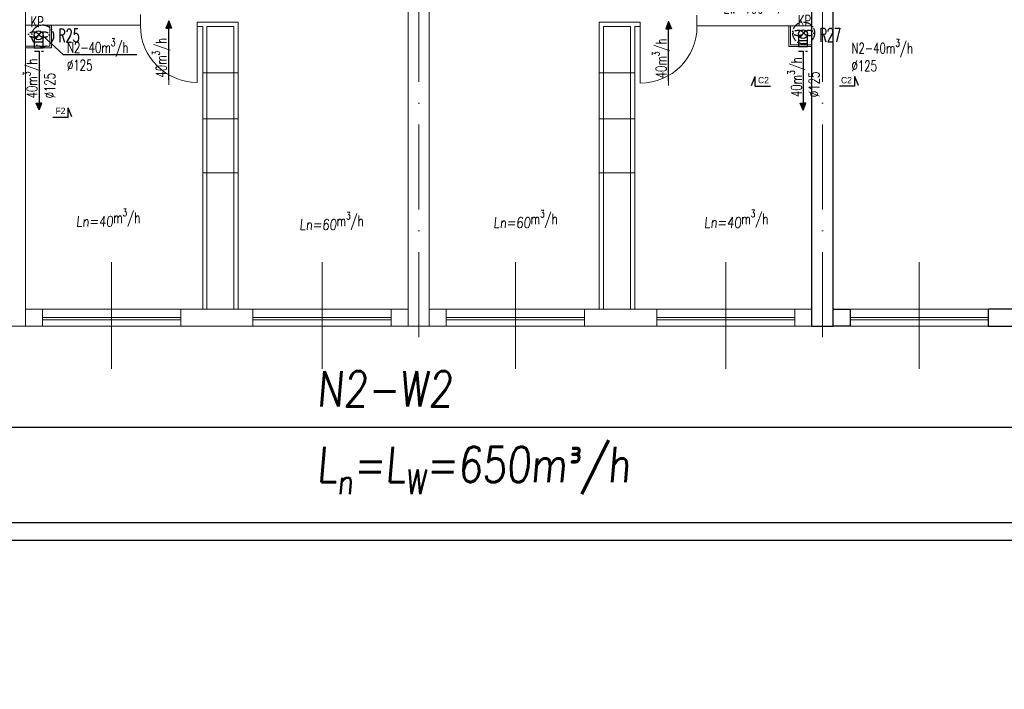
# Model space of a CAD drawing. Header units: millimetres. Extents: x -6513 to 30474, y -6915 to 65597.
# Tile 58 of 256: x 642 to 2032, y 5224 to 6169. Entities that reach past the tile are written whole.
import ezdxf
from ezdxf.enums import TextEntityAlignment as Align

# ---------------------------------------------------------------- set-up
doc = ezdxf.new("R2010")
doc.units = ezdxf.units.MM
for name, pattern in [('ACAD_ISO03W100', [30, 12, -18]), ('ACAD_ISO10W100', [18, 12, -3, 0, -3]), ('DASHED', [19.05, 12.7, -6.35])]:
    doc.linetypes.add(name, pattern=pattern)
doc.layers.get('0').update_dxf_attribs({"color": 8})
for name, color, linetype in [('A200_General07', 8, 'Continuous'), ('A200_General08', 8, 'Continuous'), ('A270_text04', 8, 'Continuous'), ('DB_WM_nawiew-opis', 8, 'Continuous'), ('DB_WM_wywies-opis', 8, 'Continuous')]:
    doc.layers.add(name, color=color, linetype=linetype)
for name, color, linetype, lineweight in [('A_cienka', 8, 'Continuous', 5), ('A_linia przekroj', 8, 'Continuous', 25), ('A_osie', 8, 'ACAD_ISO10W100', 5), ('A_przerywana', 8, 'ACAD_ISO03W100', 5), ('A_widok', 8, 'Continuous', 13), ('DB-WM-nawiew-opis', 8, 'Continuous', 25), ('DB-WM-nawiew-opis-odnośnik', 8, 'Continuous', 30), ('DB-WM-wywiew-opis', 8, 'Continuous', 25), ('DB_WM_nawiew', 8, 'Continuous', 30), ('DB_WM_wywiew', 8, 'Continuous', 30), ('E_technologia', 1, 'ACAD_ISO10W100', 30), ('R-TABELKA', 8, 'Continuous', 25)]:
    doc.layers.add(name, color=color, linetype=linetype, lineweight=lineweight)
doc.styles.add('BRH', font='txt')
doc.styles.add('ROMANSS', font='romans.shx', dxfattribs={"width": 0.8, "oblique": 5})
doc.styles.add('SIMPLEXD', font='SIMPLEX.SHX', dxfattribs={"width": 0.6})
doc.styles.get("Standard").update_dxf_attribs({"font": 'txt.shx', "width": 0.9})

# ---------------------------------------------------------------- blocks, each defined once
blk = doc.blocks.new('drzwi schem')
at = {"color": 252}
blk.add_line((0, 0), (0, 1), dxfattribs=at)
at = {"color": 252, "ltscale": 10}
blk.add_line((0.5, -0.093), (0.5, 1.04), dxfattribs=at)
at = {"color": 252}
blk.add_arc((0, 0), 1, 0, 90, dxfattribs=at)
blk = doc.blocks.new('A$C2355049C')
at = {"layer": 'DB-WM-nawiew-opis-odnośnik'}
h = blk.add_hatch(color=256, dxfattribs=at)
h.paths.add_polyline_path([(0, -9.8), (3.9, -9.8), (0, 0)])
h.paths.add_polyline_path([(0, 0), (-3.9, -9.8), (0, -9.8)])
at = {"layer": 'DB-WM-nawiew-opis-odnośnik', "flags": 128}
for points in [[(0, 0), (-3.9, -9.8), (0, -9.8)], [(0, -82.9), (0, 0)], [(0, 0), (3.9, -9.8), (0, -9.8)]]:
    blk.add_lwpolyline(points, dxfattribs=at)
blk = doc.blocks.new('Sect Mk right')
at = {"layer": 'A200_General07', "color": 1}
for p, q in [((0, 6.01), (0, -0.21)), ((0, 6.01), (3.92, 6.01)), ((0.29, 7.48), (3.92, 6.01))]:
    blk.add_line(p, q, dxfattribs=at)
at = {"layer": 'A270_text04', "color": 0, "style": 'BRH'}
blk.add_attdef('-', text='', height=4.51, dxfattribs=at).set_placement((1.77, 1.49), align=Align.MIDDLE)

msp = doc.modelspace()

# ---------------------------------------------------------------- linework, layer by layer
at = {"layer": 'A_cienka'}
for p, q in [((950.554, 6093.947), (900.554, 6093.947)), ((1460.554, 6093.947), (1510.554, 6093.947)), ((950.554, 6029.137), (900.554, 6029.137)), ((1460.554, 6029.137), (1510.554, 6029.137)), ((950.554, 5953.057), (900.554, 5953.057)), ((1460.554, 5953.057), (1510.554, 5953.057)), ((650.554, 5760.652), (1190.554, 5760.652)), ((1220.554, 5760.652), (1760.554, 5760.652)), ((1790.554, 5760.652), (2330.554, 5760.652)), ((869.554, 5748.652), (674.554, 5748.652)), ((869.554, 5745.652), (674.554, 5745.652)), ((971.554, 5748.652), (1166.554, 5748.652)), ((971.554, 5745.652), (1166.554, 5745.652)), ((1439.554, 5748.652), (1244.554, 5748.652)), ((1439.554, 5745.652), (1244.554, 5745.652)), ((1541.554, 5748.652), (1736.554, 5748.652)), ((1541.554, 5745.652), (1736.554, 5745.652)), ((2009.554, 5748.652), (1814.554, 5748.652)), ((2009.554, 5745.652), (1814.554, 5745.652)), ((-2791.446, 5736.652), (2345.554, 5736.652)), ((-2791.446, 5736.652), (7529.554, 5736.652))]:
    msp.add_line(p, q, dxfattribs=at)
at = {"layer": 'A_cienka', "ltscale": 10}
for p, q in [((772.054, 5676.253), (772.054, 5827.05)), ((1069.054, 5676.253), (1069.054, 5827.05)), ((1342.054, 5676.253), (1342.054, 5827.05)), ((1639.054, 5676.253), (1639.054, 5827.05)), ((1912.054, 5676.253), (1912.054, 5827.05))]:
    msp.add_line(p, q, dxfattribs=at)
at = {"layer": 'A_linia przekroj'}
for p, q in [((1760.554, 5736.652), (1760.554, 6362.652)), ((1790.554, 5736.652), (1790.554, 6362.652)), ((1760.554, 5736.652), (1790.554, 5736.652))]:
    msp.add_line(p, q, dxfattribs=at)
for points in [[(1790.554, 5760.652), (1814.554, 5760.652), (1814.554, 5736.652), (1790.554, 5736.652)], [(2009.554, 5736.652), (2111.554, 5736.652), (2111.554, 5760.652), (2009.554, 5760.652)]]:
    msp.add_lwpolyline(points, close=True, dxfattribs=at)
at = {"layer": 'A_osie', "ltscale": 10}
for p, q in [((1205.554, 5721.209), (1205.554, 7473.268)), ((1775.554, 5721.209), (1775.554, 7473.268))]:
    msp.add_line(p, q, dxfattribs=at)
at = {"layer": 'A_przerywana', "linetype": 'ByBlock'}
for p, q in [((684.554, 6131.652), (684.554, 6161.652)), ((687.054, 6129.652), (687.054, 6161.652)), ((1728.054, 6131.45), (1728.054, 6160.652)), ((1730.554, 6133.45), (1730.554, 6160.652)), ((650.554, 6131.652), (684.554, 6131.652)), ((1760.554, 6131.45), (1728.054, 6131.45)), ((1760.554, 6133.45), (1730.554, 6133.45)), ((650.554, 6129.652), (687.054, 6129.652))]:
    msp.add_line(p, q, dxfattribs=at)
at = {"layer": 'A_widok', "ltscale": 5}
for p, q in [((650.554, 5736.652), (650.554, 6362.652)), ((1190.554, 5736.652), (1190.554, 6362.652)), ((1220.554, 5736.652), (1220.554, 6362.652)), ((812.647, 6176.652), (812.647, 6161.652)), ((1598.46, 6160.652), (1598.46, 6175.652)), ((812.647, 6161.652), (650.554, 6161.652)), ((950.554, 6165.652), (892.647, 6165.652)), ((892.647, 6165.652), (892.647, 6159.652)), ((900.554, 6159.652), (892.647, 6159.652)), ((900.554, 5760.652), (900.554, 6159.652)), ((906.554, 5760.652), (906.554, 6159.652)), ((944.554, 6159.652), (906.554, 6159.652)), ((944.554, 5760.652), (944.554, 6159.652)), ((950.554, 5760.652), (950.554, 6165.652)), ((1460.554, 5760.652), (1460.554, 6165.652)), ((1460.554, 6165.652), (1518.46, 6165.652)), ((1466.554, 5760.652), (1466.554, 6159.652)), ((1466.554, 6159.652), (1504.554, 6159.652)), ((1504.554, 5760.652), (1504.554, 6159.652)), ((1510.554, 5760.652), (1510.554, 6159.652)), ((1510.554, 6159.652), (1518.46, 6159.652)), ((1518.46, 6165.652), (1518.46, 6159.652)), ((1598.46, 6160.652), (1760.554, 6160.652)), ((625.554, 5736.652), (650.554, 5736.652)), ((1190.554, 5736.652), (1220.554, 5736.652))]:
    msp.add_line(p, q, dxfattribs=at)
for points in [[(650.554, 5760.652), (674.554, 5760.652), (674.554, 5736.652), (650.554, 5736.652)], [(869.554, 5736.652), (971.554, 5736.652), (971.554, 5760.652), (869.554, 5760.652)], [(1190.554, 5760.652), (1166.554, 5760.652), (1166.554, 5736.652), (1190.554, 5736.652)], [(1220.554, 5760.652), (1244.554, 5760.652), (1244.554, 5736.652), (1220.554, 5736.652)], [(1439.554, 5736.652), (1541.554, 5736.652), (1541.554, 5760.652), (1439.554, 5760.652)], [(1760.554, 5760.652), (1736.554, 5760.652), (1736.554, 5736.652), (1760.554, 5736.652)]]:
    msp.add_lwpolyline(points, close=True, dxfattribs=at)
at = {"layer": 'DB-WM-nawiew-opis'}
msp.add_lwpolyline([(807.571, 6119.782), (704.26, 6119.782), (674.323, 6146.986)], dxfattribs=at)
at = {"layer": 'DB_WM_nawiew'}
for points in [[(662.638, 6147.01), (662.638, 6138.01), (675.138, 6138.01), (675.138, 6147.01)], [(664.987, 6142.128), (672.79, 6151.893)], [(1741.933, 6148.809), (1741.933, 6139.809), (1754.433, 6139.809), (1754.433, 6148.809)], [(1744.282, 6143.927), (1752.085, 6153.692)], [(662.638, 6138.01), (662.638, 6129.652), (675.138, 6129.652), (675.138, 6138.01)], [(1741.933, 6139.809), (1741.933, 6131.45), (1754.433, 6131.45), (1754.433, 6139.809)]]:
    msp.add_lwpolyline(points, dxfattribs=at)
at = {"layer": 'DB_WM_nawiew', "linetype": 'DASHED', "ltscale": 0.5}
for points in [[(663.283, 6124.652), (675.783, 6124.652)], [(1741.933, 6124.652), (1754.433, 6124.652)]]:
    msp.add_lwpolyline(points, dxfattribs=at)
at = {"layer": 'DB_WM_wywies-opis'}
msp.add_line((13.794, 5594.127), (2369.559, 5594.127), dxfattribs=at)
at = {"layer": 'DB_WM_wywiew', "color": 240}
for centre in [(668.888, 6147.01), (1748.183, 6148.809)]:
    msp.add_circle(centre, 6.25, dxfattribs=at)
at = {"layer": 'E_technologia'}
for p, q in [((667.857, 6149.567), (670.262, 6146.788)), ((670.262, 6149.567), (667.857, 6146.788)), ((1747.829, 6151.784), (1750.234, 6149.004)), ((1750.234, 6151.784), (1747.829, 6149.004))]:
    msp.add_line(p, q, dxfattribs=at)
for centre in [(674.587, 6146.331), (1749.032, 6150.394)]:
    msp.add_circle(centre, 15.427, dxfattribs=at)
for centre, start_param, end_param in [((661.432, 6148.177), 3.54986568, 9.01650493), ((676.686, 6148.177), 0.40827303, 5.87491228), ((1741.405, 6150.394), 3.54986568, 9.01650493), ((1756.658, 6150.394), 0.40827303, 5.87491228)]:
    msp.add_ellipse(centre, major_axis=(-7, 0), ratio=0.5, start_param=start_param, end_param=end_param, dxfattribs=at)
at = {"layer": 'R-TABELKA'}
for p, q in [((-3026.084, 5459.723), (8287.828, 5459.723)), ((-3151.084, 5434.723), (8312.828, 5434.723))]:
    msp.add_line(p, q, dxfattribs=at)

# ---------------------------------------------------------------- block references
at = {"layer": 'A200_General08'}
ref = msp.add_blockref('Sect Mk right', (1701.657, 6075.47), dxfattribs=dict(at, xscale=3.5, yscale=3.5, zscale=3.5, rotation=90))
ref.add_attrib('-', 'C2', dxfattribs={"layer": 'A270_text04', "color": 7, "height": 9, "style": 'BRH'}).set_placement((1692.351, 6083.886), align=Align.MIDDLE)
ref = msp.add_blockref('Sect Mk right', (1800.22, 6075.47), dxfattribs=dict(at, xscale=-3.5, yscale=3.5, zscale=3.5, rotation=270))
ref.add_attrib('-', 'C2', dxfattribs={"layer": 'A270_text04', "color": 7, "height": 9, "style": 'BRH'}).set_placement((1809.525, 6083.886), align=Align.MIDDLE)
ref = msp.add_blockref('Sect Mk right', (689.649, 6031.048), dxfattribs=dict(at, xscale=-3.5, yscale=3.5, zscale=3.5, rotation=270))
ref.add_attrib('-', 'F2', dxfattribs={"layer": 'A270_text04', "color": 7, "height": 9, "style": 'BRH'}).set_placement((699.82, 6040.503), align=Align.MIDDLE)
at = {"layer": 'A_cienka', "yscale": 80, "zscale": 80, "rotation": 180}
for p, xscale in [((892.647, 6160.652), 80), ((1518.46, 6159.652), -80)]:
    msp.add_blockref('drzwi schem', p, dxfattribs=dict(at, xscale=xscale))
at = {"layer": 'DB_WM_nawiew'}
for p in [(852.647, 6167.074), (1558.46, 6166.074)]:
    msp.add_blockref('A$C2355049C', p, dxfattribs=at)
at = {"layer": 'DB_WM_nawiew', "rotation": 180}
for p in [(669.533, 6041.716), (1748.205, 6041.657)]:
    msp.add_blockref('A$C2355049C', p, dxfattribs=at)

# ---------------------------------------------------------------- texts
at = {"layer": 'DB-WM-nawiew-opis', "char_height": 15, "width": 37.14159, "attachment_point": 1, "rotation": 90}
for s, insert in [('\\A1;{\\Fsimplex|c238;\\W0.7;40m\\H0.7x;\\S3^ ;\\H1.4286x;/h}', (829.405, 6087.398)), ('\\A1;{\\Fsimplex|c238;\\W0.7;40m\\H0.7x;\\S3^ ;\\H1.4286x;/h}', (1535.218, 6086.398)), ('\\A1;{\\Fsimplex|c238;\\W0.7;40m\\H0.7x;\\S3^ ;\\H1.4286x;/h\\P%%C125}', (646.951, 6058.06)), ('\\A1;{\\Fsimplex|c238;\\W0.7;40m\\H0.7x;\\S3^ ;\\H1.4286x;/h\\P%%C125}', (1726.246, 6059.859))]:
    msp.add_mtext(s, dxfattribs=dict(at, insert=insert))
at = {"layer": 'DB-WM-wywiew-opis', "char_height": 15, "width": 37.14159, "attachment_point": 1}
for insert in [(666.372, 6210.604), (1636.188, 6202.946)]:
    msp.add_mtext('{\\Fsimplex|c238;\\W0.7;Lw=100\\A1;m\\H0.7x;\\S3^ ;\\H1.4286x;/h}', dxfattribs=dict(at, insert=insert))
at = {"layer": 'DB-WM-wywiew-opis', "color": 1, "char_height": 15, "width": 37.14159, "attachment_point": 1}
for insert in [(657.452, 6173.527), (1740.747, 6175.326)]:
    msp.add_mtext('{\\Fsimplex|c238;\\W0.7;KP}', dxfattribs=dict(at, insert=insert))
at = {"layer": 'DB_WM_nawiew-opis', "char_height": 15, "width": 37.14159, "attachment_point": 1}
for insert in [(708.928, 6142.44), (1816.572, 6141.521)]:
    msp.add_mtext('\\A1;{\\Fsimplex|c238;\\W0.7;N2-40m\\H0.7x;\\S3^ ;\\H1.4286x;/h\\P%%C125}', dxfattribs=dict(at, insert=insert))
at = {"layer": 'DB_WM_nawiew-opis', "char_height": 15, "width": 191.2715, "attachment_point": 1, "style": 'ROMANSS'}
for s, insert in [('{\\Fsimplex|c238;Ln=40\\A1;\\Q0;\\W0.7;m\\H0.7x;\\S3^ ;\\H1.4286x;/h}', (721.766, 5902.263)), ('{\\Fsimplex|c238;Ln=60\\A1;\\Q0;\\W0.7;m\\H0.7x;\\S3^ ;\\H1.4286x;/h}', (1037.17, 5897.705)), ('{\\Fsimplex|c238;Ln=60\\A1;\\Q0;\\W0.7;m\\H0.7x;\\S3^ ;\\H1.4286x;/h}', (1311.039, 5900.46)), ('{\\Fsimplex|c238;Ln=40\\A1;\\Q0;\\W0.7;m\\H0.7x;\\S3^ ;\\H1.4286x;/h}', (1608.554, 5900.768))]:
    msp.add_mtext(s, dxfattribs=dict(at, insert=insert))
at = {"layer": 'DB_WM_wywies-opis', "char_height": 50, "width": 160.86486, "attachment_point": 1, "style": 'ROMANSS'}
for s, insert in [('N2-W2', (1061.364, 5673.104)), ('\\A1;L{\\H0.7x;\\S^ n;}=L{\\H0.7x;\\S^ W;}=650m{\\fISOCPEUR|b0|i0|c238|p34;³}/h', (1061.364, 5566.374))]:
    msp.add_mtext(s, dxfattribs=dict(at, insert=insert))
at = {"layer": 'E_technologia', "style": 'SIMPLEXD', "width": 0.6}
for s, p in [('R25', (696.663, 6137.246)), ('R27', (1771.532, 6137.986))]:
    msp.add_text(s, height=19.2, dxfattribs=at).set_placement(p)

doc.saveas('drawing.dxf')
